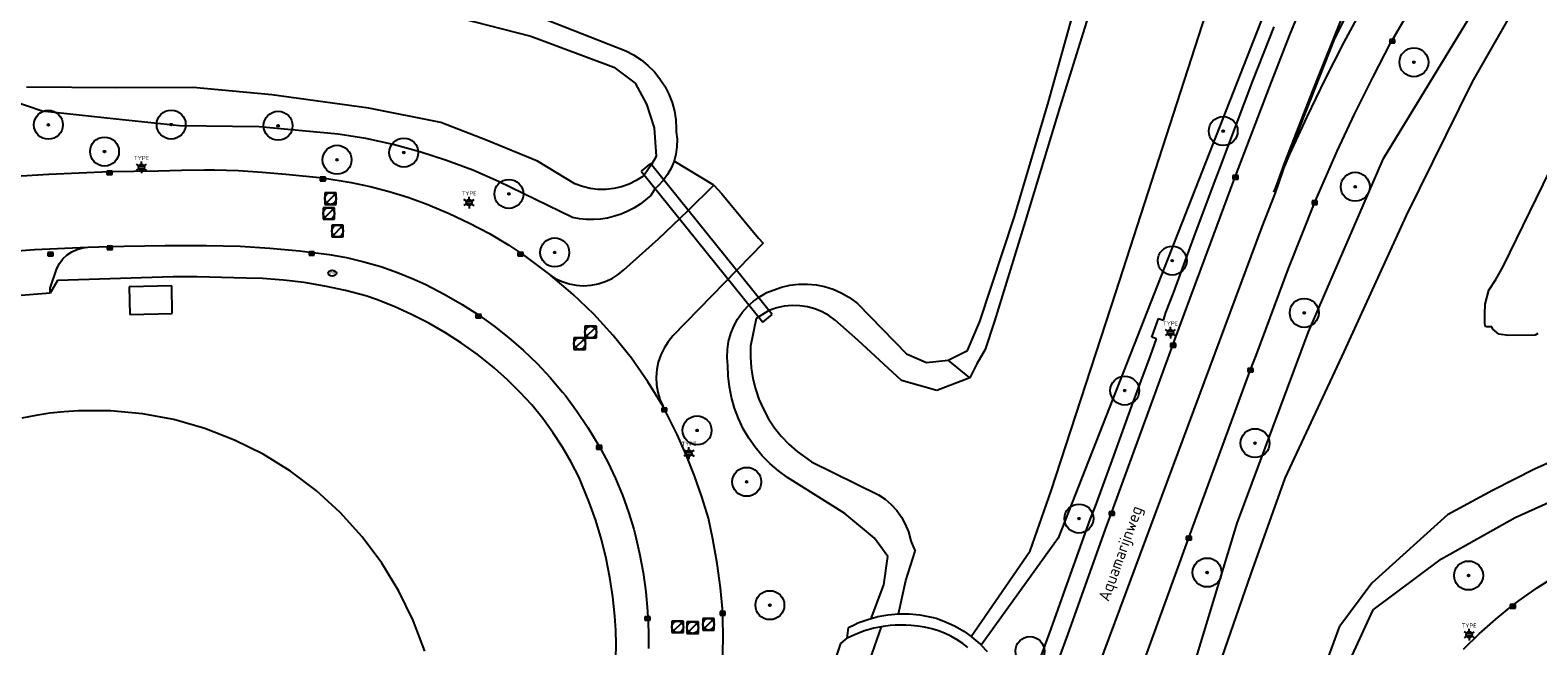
# Model space of a CAD drawing. Header units: metres. Extents: x 102000 to 105000, y 414600 to 420766.
# Tile 204 of 206: x 103134 to 103264, y 420497 to 420550. Entities that reach past the tile are written whole.
import ezdxf
from ezdxf.enums import TextEntityAlignment as Align

# ---------------------------------------------------------------- set-up
doc = ezdxf.new("R2010")
doc.units = ezdxf.units.M
doc.layers.get('0').update_dxf_attribs({"color": 8})
doc.styles.add('MtXpl_NLCS-ISO', font='NLCS-ISO.ttf')
doc.styles.add('NLCS-ISO', font='NLCS-ISO.ttf')

msp = doc.modelspace()

# ---------------------------------------------------------------- hatches: boundary and pattern name
at = {"ltscale": 0.1}
h = msp.add_hatch(color=256, dxfattribs=at)
edge = h.paths.add_edge_path()
edge.add_arc((103253.08, 420547.46), 0.075, 0, 360)
h = msp.add_hatch(color=256, dxfattribs=at)
edge = h.paths.add_edge_path()
edge.add_arc((103135.09, 420542.06), 0.075, 0, 360)
h = msp.add_hatch(color=256, dxfattribs=at)
edge = h.paths.add_edge_path()
edge.add_arc((103145.7, 420542.08), 0.075, 0, 360)
h = msp.add_hatch(color=256, dxfattribs=at)
edge = h.paths.add_edge_path()
edge.add_arc((103154.94, 420541.98), 0.075, 0, 360)
h = msp.add_hatch(color=256, dxfattribs=at)
edge = h.paths.add_edge_path()
edge.add_arc((103236.6, 420541.52), 0.075, 0, 360)
h = msp.add_hatch(color=256, dxfattribs=at)
edge = h.paths.add_edge_path()
edge.add_arc((103139.94, 420539.75), 0.075, 0, 360)
h = msp.add_hatch(color=256, dxfattribs=at)
edge = h.paths.add_edge_path()
edge.add_arc((103160.03, 420539.04), 0.075, 0, 360)
h = msp.add_hatch(color=256, dxfattribs=at)
edge = h.paths.add_edge_path()
edge.add_arc((103165.8, 420539.66), 0.075, 0, 360)
h = msp.add_hatch(color=256, dxfattribs=at)
edge = h.paths.add_edge_path()
edge.add_arc((103174.88, 420536.09), 0.075, 0, 360)
h = msp.add_hatch(color=256, dxfattribs=at)
edge = h.paths.add_edge_path()
edge.add_arc((103248.01, 420536.71), 0.075, 0, 360)
h = msp.add_hatch(color=256, dxfattribs=at)
edge = h.paths.add_edge_path()
edge.add_arc((103178.84, 420531.04), 0.075, 0, 360)
h = msp.add_hatch(color=256, dxfattribs=at)
edge = h.paths.add_edge_path()
edge.add_arc((103232.2, 420530.33), 0.075, 0, 360)
h = msp.add_hatch(color=256, dxfattribs=at)
edge = h.paths.add_edge_path()
edge.add_arc((103243.6, 420525.82), 0.075, 0, 360)
h = msp.add_hatch(color=256, dxfattribs=at)
edge = h.paths.add_edge_path()
edge.add_arc((103228.09, 420519.11), 0.075, 0, 360)
h = msp.add_hatch(color=256, dxfattribs=at)
edge = h.paths.add_edge_path()
edge.add_arc((103191.14, 420515.67), 0.075, 0, 360)
h = msp.add_hatch(color=256, dxfattribs=at)
edge = h.paths.add_edge_path()
edge.add_arc((103239.35, 420514.57), 0.075, 0, 360)
h = msp.add_hatch(color=256, dxfattribs=at)
edge = h.paths.add_edge_path()
edge.add_arc((103195.43, 420511.23), 0.075, 0, 360)
h = msp.add_hatch(color=256, dxfattribs=at)
edge = h.paths.add_edge_path()
edge.add_arc((103224.14, 420508.06), 0.075, 0, 360)
h = msp.add_hatch(color=256, dxfattribs=at)
edge = h.paths.add_edge_path()
edge.add_arc((103235.21, 420503.4), 0.075, 0, 360)
h = msp.add_hatch(color=256, dxfattribs=at)
edge = h.paths.add_edge_path()
edge.add_arc((103257.8, 420503.14), 0.075, 0, 360)
h = msp.add_hatch(color=256, dxfattribs=at)
edge = h.paths.add_edge_path()
edge.add_arc((103197.43, 420500.58), 0.075, 0, 360)

# ---------------------------------------------------------------- linework, layer by layer
for p, q in [((103243.32, 420559.85), (103222.33, 420506.37)), ((103246.19, 420549.36), (103249.83, 420556.8)), ((103254.86, 420555.64), (103251.21, 420549.38)), ((103242.41, 420549.97), (103244.33, 420554.62)), ((103250.45, 420539.15), (103260.13, 420555.02)), ((103262.45, 420553.34), (103258.12, 420545.77)), ((103175.88, 420552.01), (103184.98, 420548.44)), ((103221.51, 420544.04), (103223.72, 420551.99)), ((103227.32, 420527.58), (103235.43, 420552.6)), ((103247.01, 420551.77), (103244.28, 420544.93)), ((103247.02, 420549.14), (103248.71, 420552.27)), ((103170.69, 420551.27), (103176.77, 420549.71)), ((103224.92, 420551.42), (103222.48, 420543.57)), ((103239.17, 420545.86), (103241, 420550.52)), ((103176.77, 420549.71), (103183.95, 420547.03)), ((103240.59, 420545.32), (103242.41, 420549.97)), ((103242.04, 420538.85), (103246.19, 420549.36)), ((103245.4, 420545.96), (103247.02, 420549.14)), ((103251.07, 420549.17), (103249.49, 420546.15)), ((103250.99, 420549.13), (103251.44, 420549.43)), ((103251.44, 420549.13), (103250.99, 420549.43)), ((103251.44, 420549.43), (103250.99, 420549.43)), ((103250.99, 420549.43), (103250.99, 420549.13)), ((103250.99, 420549.13), (103251.44, 420549.13)), ((103251.21, 420549.38), (103251.07, 420549.17)), ((103251.44, 420549.13), (103251.44, 420549.43)), ((103184.98, 420548.44), (103185.66, 420548.09)), ((103185.66, 420548.09), (103186.31, 420547.66)), ((103183.95, 420547.03), (103185.79, 420545.66)), ((103186.31, 420547.66), (103186.9, 420547.18)), ((103186.9, 420547.18), (103187.45, 420546.64)), ((103187.45, 420546.64), (103187.93, 420546.04)), ((103141.01, 420545.25), (103133.19, 420545.3)), ((103147.6, 420545.27), (103141.01, 420545.25)), ((103154.39, 420544.65), (103147.6, 420545.27)), ((103185.79, 420545.66), (103186.76, 420543.85)), ((103187.93, 420546.04), (103188.35, 420545.39)), ((103188.35, 420545.39), (103188.7, 420544.71)), ((103236.24, 420538.15), (103239.17, 420545.86)), ((103237.66, 420537.62), (103240.59, 420545.32)), ((103243.85, 420542.76), (103245.4, 420545.96)), ((103249.49, 420546.15), (103247.92, 420542.99)), ((103258.12, 420545.77), (103252.41, 420534.23)), ((103134.56, 420543.25), (103129.64, 420544.89)), ((103162.77, 420543.5), (103154.39, 420544.65)), ((103186.76, 420543.85), (103187.42, 420541.79)), ((103188.7, 420544.71), (103188.98, 420543.99)), ((103188.98, 420543.99), (103189.18, 420543.25)), ((103218.57, 420534.13), (103221.51, 420544.04)), ((103244.28, 420544.93), (103241.87, 420538.72)), ((103140.96, 420542.54), (103134.56, 420543.25)), ((103146.43, 420541.97), (103140.96, 420542.54)), ((103169, 420542.25), (103162.77, 420543.5)), ((103189.18, 420543.25), (103189.3, 420542.49)), ((103222.48, 420543.57), (103219.49, 420533.7)), ((103242.37, 420539.52), (103243.85, 420542.76)), ((103247.92, 420542.99), (103246.43, 420539.79)), ((103153.29, 420541.89), (103146.43, 420541.97)), ((103160.12, 420541.26), (103153.29, 420541.89)), ((103162.51, 420540.87), (103160.12, 420541.26)), ((103173.01, 420540.7), (103169, 420542.25)), ((103187.42, 420541.79), (103187.62, 420539.31)), ((103189.3, 420542.49), (103189.34, 420541.72)), ((103189.34, 420541.72), (103189.34, 420541.45)), ((103189.34, 420541.45), (103189.41, 420540.81)), ((103164.87, 420540.36), (103162.51, 420540.87)), ((103167.2, 420539.73), (103164.87, 420540.36)), ((103177.35, 420538.91), (103173.01, 420540.7)), ((103189.4, 420540.17), (103189.31, 420539.53)), ((103189.41, 420540.81), (103189.4, 420540.17)), ((103169.5, 420538.98), (103167.2, 420539.73)), ((103171.76, 420538.13), (103169.5, 420538.98)), ((103180.59, 420536.97), (103177.35, 420538.91)), ((103187.11, 420538.73), (103186.3, 420538.07)), ((103187.2, 420538.62), (103186.58, 420537.71)), ((103197.63, 420525.67), (103187.11, 420538.73)), ((103187.62, 420539.31), (103187.2, 420538.62)), ((103189.15, 420538.92), (103188.91, 420538.32)), ((103189.31, 420539.53), (103189.15, 420538.92)), ((103192.59, 420536.86), (103189.15, 420538.92)), ((103240.97, 420536.24), (103242.37, 420539.52)), ((103241.87, 420538.72), (103240.97, 420536.24)), ((103241.11, 420536.19), (103242.04, 420538.85)), ((103243.97, 420524.18), (103250.45, 420539.15)), ((103246.43, 420539.79), (103245.01, 420536.57)), ((103130.82, 420537.53), (103135.12, 420537.81)), ((103135.12, 420537.81), (103140.37, 420538.02)), ((103140.14, 420537.77), (103140.59, 420538.07)), ((103140.59, 420537.77), (103140.14, 420538.07)), ((103140.59, 420538.07), (103140.14, 420538.07)), ((103140.14, 420538.07), (103140.14, 420537.77)), ((103140.14, 420537.77), (103140.59, 420537.77)), ((103140.37, 420538.02), (103144.59, 420538.1)), ((103140.59, 420537.77), (103140.59, 420538.07)), ((103142.91, 420538.49), (103143.37, 420538.49)), ((103142.91, 420538.29), (103143.37, 420538.29)), ((103144.59, 420538.1), (103146.59, 420538.15)), ((103146.59, 420538.15), (103148.59, 420538.17)), ((103148.59, 420538.17), (103149.44, 420538.17)), ((103149.44, 420538.17), (103151.52, 420538.11)), ((103151.52, 420538.11), (103153.57, 420537.98)), ((103153.57, 420537.98), (103155.6, 420537.8)), ((103155.6, 420537.8), (103158.8, 420537.48)), ((103158.58, 420537.23), (103159.03, 420537.53)), ((103159.03, 420537.23), (103158.58, 420537.53)), ((103159.03, 420537.53), (103158.58, 420537.53)), ((103158.58, 420537.53), (103158.58, 420537.23)), ((103158.8, 420537.48), (103161.25, 420537.07)), ((103159.03, 420537.23), (103159.03, 420537.53)), ((103173.98, 420537.16), (103171.76, 420538.13)), ((103186.45, 420537.61), (103185.88, 420537.24)), ((103186.3, 420538.07), (103196.81, 420525.01)), ((103186.58, 420537.71), (103186.45, 420537.61)), ((103188.59, 420537.77), (103188.21, 420537.25)), ((103188.91, 420538.32), (103188.59, 420537.77)), ((103235.82, 420537.01), (103236.24, 420538.15)), ((103237.24, 420536.48), (103237.66, 420537.62)), ((103237.43, 420537.37), (103237.88, 420537.67)), ((103237.88, 420537.37), (103237.43, 420537.67)), ((103237.88, 420537.67), (103237.43, 420537.67)), ((103237.43, 420537.67), (103237.43, 420537.37)), ((103237.43, 420537.37), (103237.88, 420537.37)), ((103237.88, 420537.37), (103237.88, 420537.67)), ((103260.8, 420529.82), (103264.82, 420538.1)), ((103158.58, 420537.23), (103159.03, 420537.23)), ((103159.97, 420536.19), (103158.97, 420536.19)), ((103158.97, 420536.19), (103158.97, 420535.19)), ((103159.12, 420535.33), (103159.83, 420536.04)), ((103159.97, 420535.19), (103159.97, 420536.19)), ((103161.25, 420537.07), (103162.9, 420536.72)), ((103162.9, 420536.72), (103164.53, 420536.3)), ((103164.53, 420536.3), (103166.14, 420535.8)), ((103180.38, 420534.05), (103173.98, 420537.16)), ((103181.23, 420536.73), (103180.59, 420536.97)), ((103181.9, 420536.57), (103181.23, 420536.73)), ((103182.58, 420536.48), (103181.9, 420536.57)), ((103183.26, 420536.48), (103182.58, 420536.48)), ((103183.95, 420536.55), (103183.26, 420536.48)), ((103184.61, 420536.71), (103183.95, 420536.55)), ((103185.26, 420536.93), (103184.61, 420536.71)), ((103185.88, 420537.24), (103185.26, 420536.93)), ((103187.51, 420536.57), (103187.15, 420535.97)), ((103187.77, 420536.79), (103187.51, 420536.57)), ((103188.21, 420537.25), (103187.77, 420536.79)), ((103190.35, 420534.63), (103192.59, 420536.86)), ((103192.59, 420536.86), (103193.29, 420536.09)), ((103193.29, 420536.09), (103196.45, 420532.28)), ((103234.06, 420532.33), (103235.82, 420537.01)), ((103235.49, 420531.8), (103237.24, 420536.48)), ((103239.97, 420533.26), (103241.11, 420536.19)), ((103245.01, 420536.57), (103244.51, 420535.44)), ((103159.82, 420534.9), (103158.82, 420534.9)), ((103158.82, 420534.9), (103158.82, 420533.9)), ((103158.97, 420535.19), (103159.97, 420535.19)), ((103158.97, 420534.05), (103159.67, 420534.75)), ((103159.82, 420533.9), (103159.82, 420534.9)), ((103166.14, 420535.8), (103167.73, 420535.23)), ((103167.73, 420535.23), (103169.73, 420534.39)), ((103171.21, 420535.45), (103171.67, 420535.45)), ((103171.21, 420535.25), (103171.67, 420535.25)), ((103185.69, 420534.87), (103185.15, 420534.59)), ((103186.21, 420535.2), (103185.69, 420534.87)), ((103186.69, 420535.57), (103186.21, 420535.2)), ((103187.15, 420535.97), (103186.69, 420535.57)), ((103244.51, 420535.44), (103242.22, 420529.65)), ((103244.28, 420535.19), (103244.73, 420535.49)), ((103244.73, 420535.19), (103244.28, 420535.49)), ((103244.73, 420535.49), (103244.28, 420535.49)), ((103244.28, 420535.49), (103244.28, 420535.19)), ((103244.28, 420535.19), (103244.73, 420535.19)), ((103244.73, 420535.19), (103244.73, 420535.49)), ((103158.82, 420533.9), (103159.82, 420533.9)), ((103169.73, 420534.39), (103171.49, 420533.56)), ((103171.49, 420533.56), (103173.21, 420532.66)), ((103180.98, 420533.94), (103180.38, 420534.05)), ((103181.59, 420533.89), (103180.98, 420533.94)), ((103182.2, 420533.88), (103181.59, 420533.89)), ((103182.81, 420533.92), (103182.2, 420533.88)), ((103183.41, 420534.01), (103182.81, 420533.92)), ((103184.01, 420534.16), (103183.41, 420534.01)), ((103184.59, 420534.35), (103184.01, 420534.16)), ((103185.15, 420534.59), (103184.59, 420534.35)), ((103187.8, 420532.2), (103190.35, 420534.63)), ((103215.58, 420525.07), (103218.57, 420534.13)), ((103219.49, 420533.7), (103216.85, 420525.1)), ((103252.41, 420534.23), (103247.03, 420522.45)), ((103160.57, 420533.39), (103159.57, 420533.39)), ((103159.57, 420533.39), (103159.57, 420532.39)), ((103159.57, 420532.39), (103160.57, 420532.39)), ((103159.72, 420532.54), (103160.43, 420533.24)), ((103160.57, 420532.39), (103160.57, 420533.39)), ((103173.21, 420532.66), (103174.89, 420531.68)), ((103184.82, 420529.53), (103187.8, 420532.2)), ((103196.45, 420532.28), (103196.85, 420531.83)), ((103224.12, 420490.7), (103239.97, 420533.26)), ((103232.33, 420527.6), (103234.06, 420532.33)), ((103128.94, 420530.92), (103133.88, 420531.28)), ((103133.88, 420531.28), (103138.5, 420531.49)), ((103135.04, 420530.74), (103135.49, 420531.04)), ((103135.49, 420530.74), (103135.04, 420531.04)), ((103135.49, 420531.04), (103135.04, 420531.04)), ((103135.04, 420531.04), (103135.04, 420530.74)), ((103135.49, 420530.74), (103135.49, 420531.04)), ((103136.34, 420530.48), (103136.7, 420530.82)), ((103136.7, 420530.82), (103137.11, 420531.09)), ((103137.11, 420531.09), (103137.56, 420531.3)), ((103137.56, 420531.3), (103138.04, 420531.43)), ((103138.04, 420531.43), (103138.5, 420531.49)), ((103138.5, 420531.49), (103140.4, 420531.54)), ((103140.18, 420531.29), (103140.63, 420531.59)), ((103140.63, 420531.29), (103140.18, 420531.59)), ((103140.63, 420531.59), (103140.18, 420531.59)), ((103140.18, 420531.59), (103140.18, 420531.29)), ((103140.18, 420531.29), (103140.63, 420531.29)), ((103140.4, 420531.54), (103141.64, 420531.58)), ((103140.63, 420531.29), (103140.63, 420531.59)), ((103141.64, 420531.58), (103145.19, 420531.65)), ((103145.19, 420531.65), (103148.76, 420531.65)), ((103148.76, 420531.65), (103151.65, 420531.59)), ((103151.65, 420531.59), (103154.22, 420531.42)), ((103154.22, 420531.42), (103156.78, 420531.17)), ((103156.78, 420531.17), (103159.36, 420530.86)), ((103157.62, 420530.8), (103158.07, 420531.1)), ((103158.07, 420530.8), (103157.62, 420531.1)), ((103158.07, 420531.1), (103157.62, 420531.1)), ((103157.62, 420531.1), (103157.62, 420530.8)), ((103157.62, 420530.8), (103158.07, 420530.8)), ((103158.07, 420530.8), (103158.07, 420531.1)), ((103159.36, 420530.86), (103160.86, 420530.59)), ((103174.89, 420531.68), (103176.08, 420530.87)), ((103175.66, 420530.74), (103176.11, 420531.04)), ((103176.11, 420530.74), (103175.66, 420531.04)), ((103176.11, 420531.04), (103175.66, 420531.04)), ((103175.66, 420531.04), (103175.66, 420530.74)), ((103176.08, 420530.87), (103178.5, 420529.04)), ((103176.11, 420530.74), (103176.11, 420531.04)), ((103196.85, 420531.83), (103189.05, 420523.84)), ((103233.76, 420527.08), (103235.49, 420531.8)), ((103135.04, 420530.74), (103135.49, 420530.74)), ((103135.24, 420527.94), (103135.81, 420529.65)), ((103135.81, 420529.65), (103136.04, 420530.08)), ((103136.04, 420530.08), (103136.34, 420530.48)), ((103160.86, 420530.59), (103162.35, 420530.24)), ((103162.35, 420530.24), (103163.81, 420529.82)), ((103163.81, 420529.82), (103165.26, 420529.32)), ((103175.66, 420530.74), (103176.11, 420530.74)), ((103184.33, 420529.12), (103184.82, 420529.53)), ((103242.22, 420529.65), (103239.41, 420522.14)), ((103260.15, 420528.71), (103260.8, 420529.82)), ((103135.88, 420528.62), (103135.25, 420527.53)), ((103145.88, 420528.93), (103135.88, 420528.62)), ((103145.88, 420528.93), (103135.88, 420528.62)), ((103147.96, 420528.93), (103145.88, 420528.93)), ((103147.96, 420528.93), (103145.88, 420528.93)), ((103152.18, 420528.83), (103147.96, 420528.93)), ((103152.18, 420528.83), (103147.96, 420528.93)), ((103153.59, 420528.78), (103152.18, 420528.83)), ((103153.59, 420528.78), (103152.18, 420528.83)), ((103155.4, 420528.64), (103153.59, 420528.78)), ((103155.4, 420528.64), (103153.59, 420528.78)), ((103157.2, 420528.43), (103155.4, 420528.64)), ((103157.2, 420528.43), (103155.4, 420528.64)), ((103158.99, 420528.13), (103157.2, 420528.43)), ((103158.99, 420528.13), (103157.2, 420528.43)), ((103165.26, 420529.32), (103166.67, 420528.74)), ((103166.67, 420528.74), (103167.7, 420528.26)), ((103167.7, 420528.26), (103169.29, 420527.44)), ((103178.5, 420529.04), (103178.89, 420528.8)), ((103180.41, 420527.43), (103178.5, 420529.04)), ((103178.89, 420528.8), (103179.47, 420528.52)), ((103179.47, 420528.52), (103180.08, 420528.33)), ((103180.08, 420528.33), (103180.7, 420528.21)), ((103180.7, 420528.21), (103181.34, 420528.16)), ((103181.34, 420528.16), (103181.98, 420528.2)), ((103181.98, 420528.2), (103182.6, 420528.32)), ((103182.6, 420528.32), (103183.21, 420528.52)), ((103183.21, 420528.52), (103183.79, 420528.78)), ((103183.79, 420528.78), (103184.33, 420529.12)), ((103198.43, 420528.03), (103199.16, 420528.2)), ((103199.16, 420528.2), (103199.91, 420528.29)), ((103199.91, 420528.29), (103200.67, 420528.3)), ((103200.67, 420528.3), (103201.42, 420528.23)), ((103201.42, 420528.23), (103202.16, 420528.09)), ((103259.54, 420527.79), (103260.15, 420528.71)), ((103135.25, 420527.53), (103119.81, 420526.31)), ((103135.25, 420527.53), (103135.24, 420527.94)), ((103145.75, 420528.16), (103142.06, 420528.07)), ((103142.06, 420528.07), (103142.12, 420525.68)), ((103145.8, 420525.76), (103145.75, 420528.16)), ((103160.76, 420527.76), (103158.99, 420528.13)), ((103160.76, 420527.76), (103158.99, 420528.13)), ((103162.52, 420527.3), (103160.76, 420527.76)), ((103162.52, 420527.3), (103160.76, 420527.76)), ((103163.43, 420526.98), (103162.52, 420527.3)), ((103163.43, 420526.98), (103162.52, 420527.3)), ((103164.97, 420526.37), (103163.43, 420526.98)), ((103164.97, 420526.37), (103163.43, 420526.98)), ((103169.29, 420527.44), (103170.84, 420526.54)), ((103182.22, 420525.71), (103180.41, 420527.43)), ((103196.01, 420526.83), (103196.58, 420527.23)), ((103196.58, 420527.23), (103197.18, 420527.57)), ((103197.18, 420527.57), (103197.71, 420527.79)), ((103197.71, 420527.79), (103198.43, 420528.03)), ((103202.16, 420528.09), (103202.89, 420527.86)), ((103202.89, 420527.86), (103203.58, 420527.56)), ((103203.58, 420527.56), (103204.24, 420527.19)), ((103204.24, 420527.19), (103204.85, 420526.75)), ((103221.75, 420510.46), (103227.32, 420527.58)), ((103231.65, 420525.85), (103232.33, 420527.6)), ((103232.28, 420523.12), (103233.76, 420527.08)), ((103259.23, 420526.57), (103259.54, 420527.79)), ((103142.12, 420525.68), (103145.8, 420525.76)), ((103166.48, 420525.69), (103164.97, 420526.37)), ((103166.48, 420525.69), (103164.97, 420526.37)), ((103167.95, 420524.93), (103166.48, 420525.69)), ((103167.95, 420524.93), (103166.48, 420525.69)), ((103170.84, 420526.54), (103172.26, 420525.64)), ((103172.03, 420525.39), (103172.48, 420525.69)), ((103172.48, 420525.39), (103172.03, 420525.69)), ((103172.48, 420525.69), (103172.03, 420525.69)), ((103172.03, 420525.69), (103172.03, 420525.39)), ((103172.26, 420525.64), (103173.6, 420524.68)), ((103172.48, 420525.39), (103172.48, 420525.69)), ((103183.9, 420523.87), (103182.22, 420525.71)), ((103194.64, 420525.28), (103195.03, 420525.85)), ((103195.03, 420525.85), (103195.49, 420526.37)), ((103195.49, 420526.37), (103196.01, 420526.83)), ((103197.25, 420525.98), (103196.26, 420525.33)), ((103196.81, 420525.01), (103197.63, 420525.67)), ((103197.35, 420526.02), (103197.25, 420525.98)), ((103198.03, 420526.26), (103197.35, 420526.02)), ((103198.68, 420526.4), (103198.03, 420526.26)), ((103199.35, 420526.46), (103198.68, 420526.4)), ((103200.02, 420526.44), (103199.35, 420526.46)), ((103200.68, 420526.34), (103200.02, 420526.44)), ((103201.32, 420526.16), (103200.68, 420526.34)), ((103201.94, 420525.91), (103201.32, 420526.16)), ((103202.53, 420525.58), (103201.94, 420525.91)), ((103204.85, 420526.75), (103205.03, 420526.6)), ((103205.03, 420526.6), (103209.25, 420522.29)), ((103231.43, 420525.2), (103231.65, 420525.85)), ((103259.21, 420524.91), (103259.22, 420525.74)), ((103259.22, 420525.74), (103259.23, 420526.57)), ((103169.39, 420524.1), (103167.95, 420524.93)), ((103169.39, 420524.1), (103167.95, 420524.93)), ((103172.03, 420525.39), (103172.48, 420525.39)), ((103173.6, 420524.68), (103174.89, 420523.66)), ((103182.45, 420524.66), (103181.45, 420524.66)), ((103181.45, 420524.66), (103181.45, 420523.66)), ((103181.59, 420523.81), (103182.3, 420524.51)), ((103182.45, 420523.66), (103182.45, 420524.66)), ((103194.05, 420524.03), (103194.31, 420524.67)), ((103194.31, 420524.67), (103194.64, 420525.28)), ((103196.26, 420525.33), (103195.77, 420522.95)), ((103203.06, 420525.2), (103202.53, 420525.58)), ((103205.02, 420523.45), (103203.06, 420525.2)), ((103214.51, 420522.57), (103215.58, 420525.07)), ((103216.85, 420525.1), (103216.03, 420522.67)), ((103230.43, 420523.72), (103231.01, 420525.32)), ((103231.01, 420525.32), (103231.43, 420525.2)), ((103259.24, 420524.74), (103259.21, 420524.91)), ((103259.28, 420524.61), (103259.24, 420524.74)), ((103259.82, 420524.61), (103259.28, 420524.61)), ((103259.9, 420524.42), (103259.82, 420524.61)), ((103260.42, 420523.97), (103259.9, 420524.42)), ((103170.78, 420523.21), (103169.39, 420524.1)), ((103170.78, 420523.21), (103169.39, 420524.1)), ((103172.13, 420522.24), (103170.78, 420523.21)), ((103172.13, 420522.24), (103170.78, 420523.21)), ((103174.89, 420523.66), (103176.13, 420522.58)), ((103181.49, 420523.67), (103180.49, 420523.67)), ((103180.49, 420523.67), (103180.49, 420522.67)), ((103180.64, 420522.82), (103181.35, 420523.52)), ((103181.45, 420523.66), (103182.45, 420523.66)), ((103181.49, 420522.67), (103181.49, 420523.67)), ((103185.47, 420521.92), (103183.9, 420523.87)), ((103188.64, 420523.33), (103188.29, 420522.78)), ((103189.05, 420523.84), (103188.64, 420523.33)), ((103193.77, 420522.67), (103193.87, 420523.35)), ((103193.87, 420523.35), (103194.05, 420524.03)), ((103208.8, 420519.97), (103205.02, 420523.45)), ((103230.14, 420517.27), (103232.28, 420523.12)), ((103230.31, 420522.1), (103230.83, 420523.59)), ((103230.83, 420523.59), (103230.43, 420523.72)), ((103231.82, 420524.21), (103232.28, 420524.21)), ((103231.82, 420524.01), (103232.28, 420524.01)), ((103232.05, 420522.87), (103232.5, 420523.17)), ((103232.5, 420522.87), (103232.05, 420523.17)), ((103232.5, 420523.17), (103232.05, 420523.17)), ((103232.05, 420523.17), (103232.05, 420522.87)), ((103232.5, 420522.87), (103232.5, 420523.17)), ((103237.81, 420507.66), (103243.97, 420524.18)), ((103261.26, 420523.87), (103260.42, 420523.97)), ((103263.56, 420523.9), (103261.26, 420523.87)), ((103263.79, 420524.05), (103263.56, 420523.9)), ((103173.43, 420521.22), (103172.13, 420522.24)), ((103173.43, 420521.22), (103172.13, 420522.24)), ((103176.13, 420522.58), (103177.31, 420521.44)), ((103180.49, 420522.67), (103181.49, 420522.67)), ((103186.9, 420519.87), (103185.47, 420521.92)), ((103188, 420522.19), (103187.79, 420521.57)), ((103188.29, 420522.78), (103188, 420522.19)), ((103193.75, 420521.98), (103193.77, 420522.67)), ((103193.8, 420521.28), (103193.75, 420521.98)), ((103195.77, 420522.95), (103195.75, 420522.01)), ((103195.75, 420522.01), (103195.82, 420521.08)), ((103209.25, 420522.29), (103210.97, 420521.54)), ((103210.97, 420521.54), (103212.84, 420521.75)), ((103212.84, 420521.75), (103214.51, 420522.57)), ((103214.7, 420520.2), (103212.84, 420521.75)), ((103216.03, 420522.67), (103215.32, 420521.41)), ((103228.71, 420517.79), (103230.31, 420522.1)), ((103232.05, 420522.87), (103232.5, 420522.87)), ((103239.41, 420522.14), (103238.97, 420520.98)), ((103247.03, 420522.45), (103241.92, 420511.54)), ((103173.65, 420521.04), (103173.43, 420521.22)), ((103173.65, 420521.04), (103173.43, 420521.22)), ((103174.77, 420520.04), (103173.65, 420521.04)), ((103174.77, 420520.04), (103173.65, 420521.04)), ((103177.31, 420521.44), (103178.44, 420520.24)), ((103187.66, 420520.92), (103187.61, 420520.27)), ((103187.79, 420521.57), (103187.66, 420520.92)), ((103193.83, 420520.39), (103193.8, 420521.28)), ((103193.93, 420519.44), (103193.83, 420520.39)), ((103195.82, 420521.08), (103195.97, 420520.16)), ((103215.32, 420521.41), (103214.7, 420520.2)), ((103238.97, 420520.98), (103233.63, 420506.47)), ((103238.74, 420520.73), (103239.19, 420521.03)), ((103239.19, 420520.73), (103238.74, 420521.03)), ((103239.19, 420521.03), (103238.74, 420521.03)), ((103238.74, 420521.03), (103238.74, 420520.73)), ((103238.74, 420520.73), (103239.19, 420520.73)), ((103239.19, 420520.73), (103239.19, 420521.03)), ((103175.84, 420518.98), (103174.77, 420520.04)), ((103175.84, 420518.98), (103174.77, 420520.04)), ((103178.44, 420520.24), (103179.51, 420518.98)), ((103188.2, 420517.74), (103186.9, 420519.87)), ((103187.61, 420520.27), (103187.64, 420519.61)), ((103187.64, 420519.61), (103187.75, 420518.97)), ((103194.12, 420518.5), (103193.93, 420519.44)), ((103195.97, 420520.16), (103196.19, 420519.25)), ((103196.19, 420519.25), (103196.49, 420518.36)), ((103211.87, 420519.11), (103208.8, 420519.97)), ((103214.7, 420520.2), (103211.87, 420519.11)), ((103176.85, 420517.87), (103175.84, 420518.98)), ((103176.85, 420517.87), (103175.84, 420518.98)), ((103177.8, 420516.7), (103176.85, 420517.87)), ((103177.8, 420516.7), (103176.85, 420517.87)), ((103179.51, 420518.98), (103179.76, 420518.68)), ((103179.76, 420518.68), (103180.76, 420517.33)), ((103187.75, 420518.97), (103187.93, 420518.34)), ((103187.93, 420518.34), (103188.2, 420517.74)), ((103194.38, 420517.58), (103194.12, 420518.5)), ((103196.49, 420518.36), (103196.87, 420517.5)), ((103227, 420513.07), (103228.71, 420517.79)), ((103134.01, 420516.96), (103132.8, 420516.73)), ((103135.23, 420517.15), (103134.01, 420516.96)), ((103136.45, 420517.28), (103135.23, 420517.15)), ((103137.68, 420517.36), (103136.45, 420517.28)), ((103140.45, 420517.36), (103137.68, 420517.36)), ((103143.21, 420517.11), (103140.45, 420517.36)), ((103145.93, 420516.6), (103143.21, 420517.11)), ((103148.6, 420515.84), (103145.93, 420516.6)), ((103178.68, 420515.49), (103177.8, 420516.7)), ((103178.68, 420515.49), (103177.8, 420516.7)), ((103180.76, 420517.33), (103181.7, 420515.93)), ((103188.09, 420517.29), (103188.54, 420517.59)), ((103188.54, 420517.29), (103188.09, 420517.59)), ((103188.54, 420517.59), (103188.09, 420517.59)), ((103188.09, 420517.59), (103188.09, 420517.29)), ((103188.09, 420517.29), (103188.54, 420517.29)), ((103188.56, 420517.05), (103188.2, 420517.74)), ((103188.54, 420517.29), (103188.54, 420517.59)), ((103189.42, 420515.32), (103188.56, 420517.05)), ((103194.71, 420516.69), (103194.38, 420517.58)), ((103195.13, 420515.82), (103194.71, 420516.69)), ((103196.87, 420517.5), (103197.32, 420516.68)), ((103197.32, 420516.68), (103197.83, 420515.9)), ((103228.43, 420512.55), (103230.14, 420517.27)), ((103151.18, 420514.84), (103148.6, 420515.84)), ((103179.5, 420514.23), (103178.68, 420515.49)), ((103179.5, 420514.23), (103178.68, 420515.49)), ((103181.7, 420515.93), (103182.67, 420514.31)), ((103190.21, 420513.56), (103189.42, 420515.32)), ((103195.61, 420515), (103195.13, 420515.82)), ((103197.83, 420515.9), (103198.41, 420515.17)), ((103198.41, 420515.17), (103199.06, 420514.48)), ((103153.66, 420513.61), (103151.18, 420514.84)), ((103180.26, 420512.93), (103179.5, 420514.23)), ((103180.26, 420512.93), (103179.5, 420514.23)), ((103182.45, 420514.06), (103182.9, 420514.36)), ((103182.9, 420514.06), (103182.45, 420514.36)), ((103182.9, 420514.36), (103182.45, 420514.36)), ((103182.45, 420514.36), (103182.45, 420514.06)), ((103182.45, 420514.06), (103182.9, 420514.06)), ((103182.67, 420514.31), (103183.42, 420512.94)), ((103182.9, 420514.06), (103182.9, 420514.36)), ((103196.16, 420514.21), (103195.61, 420515)), ((103196.77, 420513.48), (103196.16, 420514.21)), ((103199.06, 420514.48), (103199.78, 420513.84)), ((103268.89, 420514.73), (103263.57, 420512.34)), ((103156.02, 420512.15), (103153.66, 420513.61)), ((103180.94, 420511.59), (103180.26, 420512.93)), ((103180.94, 420511.59), (103180.26, 420512.93)), ((103183.42, 420512.94), (103184.09, 420511.53)), ((103190.21, 420513.81), (103190.67, 420513.81)), ((103190.21, 420513.61), (103190.67, 420513.61)), ((103190.92, 420511.76), (103190.21, 420513.56)), ((103197.44, 420512.8), (103196.77, 420513.48)), ((103198.17, 420512.18), (103197.44, 420512.8)), ((103199.78, 420513.84), (103201.04, 420512.96)), ((103201.04, 420512.96), (103206.83, 420510.11)), ((103225.56, 420509.12), (103227, 420513.07)), ((103158.23, 420510.48), (103156.02, 420512.15)), ((103181.19, 420511.03), (103180.94, 420511.59)), ((103181.19, 420511.03), (103180.94, 420511.59)), ((103184.09, 420511.53), (103184.69, 420510.09)), ((103191.56, 420509.93), (103190.92, 420511.76)), ((103198.95, 420511.61), (103198.17, 420512.18)), ((103203.91, 420508.5), (103198.95, 420511.61)), ((103226.98, 420508.6), (103228.43, 420512.55)), ((103241.92, 420511.54), (103238.96, 420503.23)), ((103263.57, 420512.34), (103259.88, 420510.49)), ((103261.83, 420508.15), (103271.38, 420512.48)), ((103160.31, 420508.57), (103158.23, 420510.48)), ((103181.82, 420509.47), (103181.19, 420511.03)), ((103181.82, 420509.47), (103181.19, 420511.03)), ((103184.69, 420510.09), (103185.22, 420508.62)), ((103206.83, 420510.11), (103207.4, 420509.72)), ((103219.91, 420505.27), (103221.75, 420510.46)), ((103259.88, 420510.49), (103255.99, 420508.37)), ((103182.39, 420507.88), (103181.82, 420509.47)), ((103182.39, 420507.88), (103181.82, 420509.47)), ((103192.12, 420508.08), (103191.56, 420509.93)), ((103207.4, 420509.72), (103207.92, 420509.26)), ((103207.92, 420509.26), (103208.39, 420508.74)), ((103208.39, 420508.74), (103208.79, 420508.18)), ((103225.12, 420507.97), (103225.56, 420509.12)), ((103162.21, 420506.47), (103160.31, 420508.57)), ((103182.87, 420506.26), (103182.39, 420507.88)), ((103182.87, 420506.26), (103182.39, 420507.88)), ((103185.22, 420508.62), (103185.67, 420507.13)), ((103192.5, 420506.27), (103192.12, 420508.08)), ((103206.47, 420506.37), (103203.91, 420508.5)), ((103208.79, 420508.18), (103209.13, 420507.57)), ((103209.13, 420507.57), (103209.4, 420506.92)), ((103223.41, 420503.24), (103225.12, 420507.97)), ((103224.84, 420502.72), (103226.55, 420507.45)), ((103226.55, 420507.45), (103226.98, 420508.6)), ((103226.76, 420508.35), (103227.21, 420508.65)), ((103227.21, 420508.35), (103226.76, 420508.65)), ((103227.21, 420508.65), (103226.76, 420508.65)), ((103226.76, 420508.65), (103226.76, 420508.35)), ((103226.76, 420508.35), (103227.21, 420508.35)), ((103227.21, 420508.35), (103227.21, 420508.65)), ((103232.48, 420490.13), (103237.81, 420507.66)), ((103255.99, 420508.37), (103249.43, 420502.49)), ((103255.46, 420504.59), (103261.83, 420508.15)), ((103163.9, 420504.21), (103162.21, 420506.47)), ((103183.28, 420504.62), (103182.87, 420506.26)), ((103183.28, 420504.62), (103182.87, 420506.26)), ((103185.67, 420507.13), (103185.79, 420506.67)), ((103185.79, 420506.67), (103186.17, 420505.04)), ((103192.87, 420504.18), (103192.5, 420506.27)), ((103207.63, 420504.77), (103206.47, 420506.37)), ((103209.4, 420506.92), (103209.59, 420506.26)), ((103209.59, 420506.26), (103209.63, 420506.06)), ((103209.63, 420506.06), (103209.99, 420505.23)), ((103222.33, 420506.37), (103215.69, 420497.13)), ((103233.63, 420506.47), (103228.78, 420493.11)), ((103233.4, 420506.22), (103233.85, 420506.52)), ((103233.85, 420506.22), (103233.4, 420506.52)), ((103233.85, 420506.52), (103233.4, 420506.52)), ((103233.4, 420506.52), (103233.4, 420506.22)), ((103233.4, 420506.22), (103233.85, 420506.22)), ((103233.85, 420506.22), (103233.85, 420506.52)), ((103186.17, 420505.04), (103186.48, 420503.39)), ((103207.29, 420502.33), (103207.63, 420504.77)), ((103209.18, 420502.72), (103209.99, 420505.23)), ((103214.83, 420497.87), (103219.91, 420505.27)), ((103165.37, 420501.79), (103163.9, 420504.21)), ((103183.61, 420502.97), (103183.28, 420504.62)), ((103183.61, 420502.97), (103183.28, 420504.62)), ((103193.16, 420502.08), (103192.87, 420504.18)), ((103249.57, 420500.17), (103255.46, 420504.59)), ((103183.87, 420501.3), (103183.61, 420502.97)), ((103183.87, 420501.3), (103183.61, 420502.97)), ((103186.48, 420503.39), (103186.7, 420501.73)), ((103206.18, 420499.43), (103207.29, 420502.33)), ((103208.54, 420499.82), (103209.18, 420502.72)), ((103221.74, 420498.54), (103223.41, 420503.24)), ((103223.17, 420498.03), (103224.84, 420502.72)), ((103238.96, 420503.23), (103235.99, 420494.67)), ((103249.43, 420502.49), (103246.68, 420498.77)), ((103263.73, 420502.07), (103265.32, 420503.08)), ((103166.61, 420499.25), (103165.37, 420501.79)), ((103184.04, 420499.64), (103183.87, 420501.3)), ((103184.04, 420499.64), (103183.87, 420501.3)), ((103186.7, 420501.73), (103186.85, 420500.06)), ((103193.37, 420499.98), (103193.16, 420502.08)), ((103261.62, 420500.58), (103262.18, 420500.99)), ((103262.18, 420500.99), (103263.73, 420502.07)), ((103184.13, 420498.42), (103184.04, 420499.64)), ((103184.13, 420498.42), (103184.04, 420499.64)), ((103186.64, 420499.27), (103187.09, 420499.57)), ((103187.09, 420499.27), (103186.64, 420499.57)), ((103187.09, 420499.57), (103186.64, 420499.57)), ((103186.64, 420499.57), (103186.64, 420499.27)), ((103186.85, 420500.06), (103186.93, 420498.27)), ((103187.09, 420499.27), (103187.09, 420499.57)), ((103193.13, 420499.72), (103193.58, 420500.03)), ((103193.58, 420499.72), (103193.13, 420500.03)), ((103193.58, 420500.03), (103193.13, 420500.03)), ((103193.13, 420500.03), (103193.13, 420499.72)), ((103193.13, 420499.72), (103193.58, 420499.72)), ((103193.36, 420499.64), (103193.37, 420499.98)), ((103193.39, 420497.67), (103193.36, 420499.64)), ((103193.58, 420499.72), (103193.58, 420500.03)), ((103206.18, 420499.43), (103206.6, 420499.54)), ((103206.6, 420499.54), (103206.77, 420499.59)), ((103206.77, 420499.59), (103207.61, 420499.74)), ((103207.61, 420499.74), (103208.54, 420499.82)), ((103208.54, 420499.82), (103209.47, 420499.83)), ((103209.47, 420499.83), (103210.38, 420499.74)), ((103210.38, 420499.74), (103210.82, 420499.66)), ((103210.82, 420499.66), (103211.53, 420499.52)), ((103243.31, 420486.72), (103249.57, 420500.17)), ((103260.15, 420499.38), (103261.62, 420500.58)), ((103261.4, 420500.33), (103261.85, 420500.63)), ((103261.85, 420500.33), (103261.4, 420500.63)), ((103261.85, 420500.63), (103261.4, 420500.63)), ((103261.4, 420500.63), (103261.4, 420500.33)), ((103261.4, 420500.33), (103261.85, 420500.33)), ((103261.85, 420500.33), (103261.85, 420500.63)), ((103167.61, 420496.6), (103166.61, 420499.25)), ((103184.16, 420497.19), (103184.13, 420498.42)), ((103184.16, 420497.19), (103184.13, 420498.42)), ((103186.64, 420499.27), (103187.09, 420499.27)), ((103186.93, 420498.27), (103186.94, 420496.85)), ((103189.96, 420499.21), (103188.96, 420499.21)), ((103188.96, 420499.21), (103188.96, 420498.21)), ((103189.11, 420498.35), (103189.81, 420499.06)), ((103189.96, 420498.21), (103189.96, 420499.21)), ((103191.26, 420499.14), (103190.26, 420499.14)), ((103190.26, 420499.14), (103190.26, 420498.14)), ((103190.41, 420498.29), (103191.12, 420498.99)), ((103191.26, 420498.14), (103191.26, 420499.14)), ((103192.63, 420499.43), (103191.63, 420499.43)), ((103191.63, 420499.43), (103191.63, 420498.43)), ((103191.63, 420498.43), (103192.63, 420498.43)), ((103191.77, 420498.58), (103192.48, 420499.28)), ((103192.57, 420457.25), (103207.07, 420498.71)), ((103192.63, 420498.43), (103192.63, 420499.43)), ((103204.12, 420497.72), (103204.22, 420498.65)), ((103204.22, 420498.65), (103204.77, 420498.91)), ((103205.53, 420498.32), (103204.68, 420497.99)), ((103204.77, 420498.91), (103205.04, 420499.04)), ((103205.04, 420499.04), (103205.89, 420499.35)), ((103206.4, 420498.58), (103205.53, 420498.32)), ((103205.89, 420499.35), (103206.18, 420499.43)), ((103207.07, 420498.71), (103206.4, 420498.58)), ((103207.23, 420498.74), (103207.07, 420498.71)), ((103207.82, 420498.81), (103207.23, 420498.74)), ((103208.27, 420498.85), (103207.82, 420498.81)), ((103209.17, 420498.86), (103208.27, 420498.85)), ((103209.64, 420498.83), (103209.17, 420498.86)), ((103210.22, 420498.77), (103209.64, 420498.83)), ((103210.8, 420498.68), (103210.22, 420498.77)), ((103211.43, 420498.53), (103210.8, 420498.68)), ((103211.99, 420498.37), (103211.43, 420498.53)), ((103211.53, 420499.52), (103211.79, 420499.45)), ((103211.79, 420499.45), (103212.62, 420499.15)), ((103212.51, 420498.16), (103211.99, 420498.37)), ((103212.62, 420499.15), (103213.43, 420498.77)), ((103213.43, 420498.77), (103214.19, 420498.32)), ((103214.19, 420498.32), (103214.83, 420497.87)), ((103220.27, 420494.53), (103221.74, 420498.54)), ((103245.76, 420496.27), (103246.68, 420498.77)), ((103258.72, 420498.11), (103260.15, 420499.38)), ((103184.11, 420495.96), (103184.16, 420497.19)), ((103184.11, 420495.96), (103184.16, 420497.19)), ((103188.96, 420498.21), (103189.96, 420498.21)), ((103190.26, 420498.14), (103191.26, 420498.14)), ((103193.33, 420495.7), (103193.39, 420497.67)), ((103196.82, 420477.47), (103203.57, 420497.27)), ((103203.57, 420497.27), (103204.12, 420497.72)), ((103204.68, 420497.99), (103204.12, 420497.72)), ((103213.07, 420497.91), (103212.51, 420498.16)), ((103213.6, 420497.6), (103213.07, 420497.91)), ((103214.1, 420497.27), (103213.6, 420497.6)), ((103214.55, 420496.93), (103214.1, 420497.27)), ((103214.92, 420497.81), (103214.83, 420497.87)), ((103215.59, 420497.23), (103214.92, 420497.81)), ((103215.69, 420497.13), (103215.59, 420497.23)), ((103215.69, 420497.13), (103216.21, 420496.59)), ((103221.71, 420494.01), (103223.17, 420498.03)), ((103257.35, 420496.79), (103258.72, 420498.11)), ((103257.62, 420498.12), (103258.09, 420498.12)), ((103257.62, 420497.92), (103258.09, 420497.92))]:
    msp.add_line(p, q)
for p, q in [((103142.92, 420538.52), (103142.7, 420538.65)), ((103143.14, 420538.65), (103143.14, 420538.9)), ((103143.36, 420538.52), (103143.58, 420538.65)), ((103142.92, 420538.27), (103142.7, 420538.14)), ((103143.14, 420538.14), (103143.14, 420537.89)), ((103143.36, 420538.27), (103143.58, 420538.14)), ((103171.22, 420535.47), (103171, 420535.6)), ((103171.22, 420535.22), (103171, 420535.09)), ((103171.44, 420535.6), (103171.44, 420535.85)), ((103171.44, 420535.09), (103171.44, 420534.84)), ((103171.66, 420535.47), (103171.88, 420535.6)), ((103171.66, 420535.22), (103171.88, 420535.09)), ((103231.83, 420524.24), (103231.61, 420524.37)), ((103232.05, 420524.37), (103232.05, 420524.62)), ((103232.27, 420524.24), (103232.49, 420524.37)), ((103231.83, 420523.99), (103231.61, 420523.86)), ((103232.05, 420523.86), (103232.05, 420523.61)), ((103232.27, 420523.99), (103232.49, 420523.86)), ((103190.22, 420513.84), (103190, 420513.96)), ((103190.44, 420513.96), (103190.44, 420514.22)), ((103190.66, 420513.84), (103190.88, 420513.96)), ((103190.22, 420513.58), (103190, 420513.46)), ((103190.44, 420513.46), (103190.44, 420513.2)), ((103190.66, 420513.58), (103190.88, 420513.46)), ((103257.63, 420498.15), (103257.42, 420498.28)), ((103257.85, 420498.28), (103257.85, 420498.53)), ((103258.07, 420498.15), (103258.29, 420498.28)), ((103257.63, 420497.9), (103257.42, 420497.77)), ((103257.85, 420497.77), (103257.85, 420497.52)), ((103258.07, 420497.9), (103258.29, 420497.77))]:
    msp.add_line(p, q, dxfattribs=at)
for centre, radius in [((103253.08, 420547.46), 1.25), ((103253.08, 420547.46), 0.0225), ((103135.09, 420542.06), 1.25), ((103145.7, 420542.08), 1.25), ((103154.94, 420541.98), 1.25), ((103236.6, 420541.52), 1.25), ((103135.09, 420542.06), 0.0225), ((103145.7, 420542.08), 0.0225), ((103154.94, 420541.98), 0.0225), ((103236.6, 420541.52), 0.0225), ((103139.94, 420539.75), 1.25), ((103160.03, 420539.04), 1.25), ((103165.8, 420539.66), 1.25), ((103139.94, 420539.75), 0.0225), ((103160.03, 420539.04), 0.0225), ((103165.8, 420539.66), 0.0225), ((103174.88, 420536.09), 1.25), ((103248.01, 420536.71), 1.25), ((103159.47, 420535.69), 0.5), ((103174.88, 420536.09), 0.0225), ((103248.01, 420536.71), 0.0225), ((103159.32, 420534.4), 0.5), ((103160.07, 420532.89), 0.5), ((103178.84, 420531.04), 1.25), ((103178.84, 420531.04), 0.0225), ((103232.2, 420530.33), 1.25), ((103232.2, 420530.33), 0.0225), ((103243.6, 420525.82), 1.25), ((103243.6, 420525.82), 0.0225), ((103181.95, 420524.16), 0.5), ((103180.99, 420523.17), 0.5), ((103228.09, 420519.11), 1.25), ((103228.09, 420519.11), 0.0225), ((103191.14, 420515.67), 1.25), ((103191.14, 420515.67), 0.0225), ((103239.35, 420514.57), 1.25), ((103239.35, 420514.57), 0.0225), ((103195.43, 420511.23), 1.25), ((103195.43, 420511.23), 0.0225), ((103224.14, 420508.06), 1.25), ((103224.14, 420508.06), 0.0225), ((103235.21, 420503.4), 1.25), ((103257.8, 420503.14), 1.25), ((103235.21, 420503.4), 0.0225), ((103257.8, 420503.14), 0.0225), ((103197.43, 420500.58), 1.25), ((103197.43, 420500.58), 0.0225), ((103189.46, 420498.71), 0.5), ((103190.76, 420498.64), 0.5), ((103192.13, 420498.93), 0.5), ((103219.9, 420496.61), 1.25)]:
    msp.add_circle(centre, radius)
for centre, radius in [((103253.08, 420547.46), 0.075), ((103135.09, 420542.06), 0.075), ((103145.7, 420542.08), 0.075), ((103154.94, 420541.98), 0.075), ((103236.6, 420541.52), 0.075), ((103139.94, 420539.75), 0.075), ((103143.14, 420538.39), 0.253), ((103160.03, 420539.04), 0.075), ((103165.8, 420539.66), 0.075), ((103174.88, 420536.09), 0.075), ((103248.01, 420536.71), 0.075), ((103171.44, 420535.35), 0.253), ((103178.84, 420531.04), 0.075), ((103232.2, 420530.33), 0.075), ((103243.6, 420525.82), 0.075), ((103232.05, 420524.11), 0.253), ((103228.09, 420519.11), 0.075), ((103191.14, 420515.67), 0.075), ((103190.44, 420513.71), 0.253), ((103239.35, 420514.57), 0.075), ((103195.43, 420511.23), 0.075), ((103224.14, 420508.06), 0.075), ((103235.21, 420503.4), 0.075), ((103257.8, 420503.14), 0.075), ((103197.43, 420500.58), 0.075), ((103257.85, 420498.03), 0.253)]:
    msp.add_circle(centre, radius, dxfattribs=at)
msp.add_ellipse((103159.62, 420529.25), major_axis=(-0.364, 0), ratio=0.685994)

# ---------------------------------------------------------------- texts
for s, height, rotation, style, p in [('BR', 0.2, 360, 'NLCS-ISO', (103159.47, 420529.17)), ('Aquamarijnweg', 1, 70.1148, 'MtXpl_NLCS-ISO', (103226.71, 420500.83))]:
    msp.add_text(s, height=height, rotation=rotation, dxfattribs=dict(style=style)).set_placement(p)
at = {"style": 'NLCS-ISO'}
for p in [(103143.14, 420538.9), (103171.44, 420535.85), (103232.05, 420524.62), (103190.44, 420514.22), (103257.85, 420498.53)]:
    msp.add_attdef('TYPE', text='', height=0.36, dxfattribs=at).set_placement(p, align=Align.BOTTOM_CENTER)

doc.saveas('drawing.dxf')
